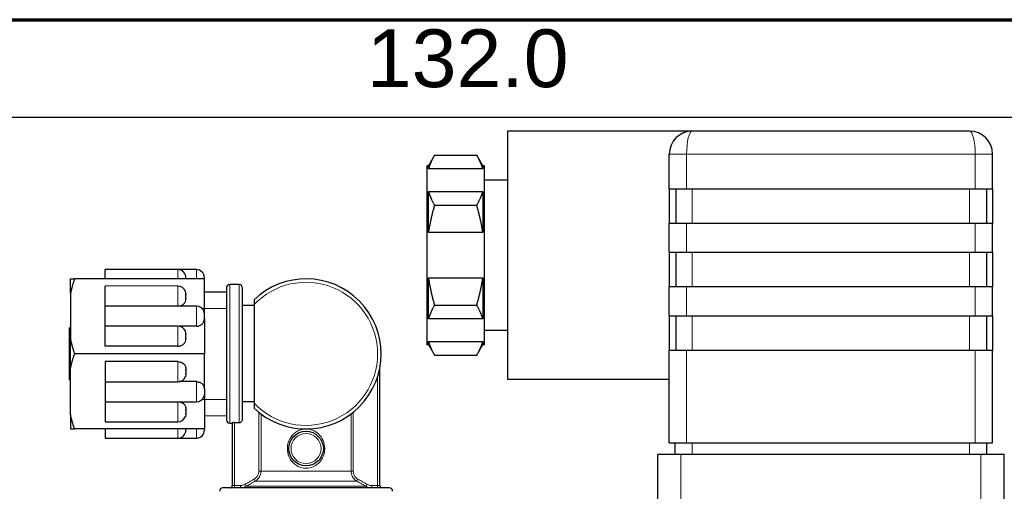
# Model space of a CAD drawing. Header units: millimetres. Extents: x 18 to 610, y -123 to 280.
# Tile 86 of 87: x 478 to 563, y 239 to 280. Entities that reach past the tile are written whole.
import ezdxf

# ---------------------------------------------------------------- set-up
doc = ezdxf.new("R2010")
doc.units = ezdxf.units.MM
doc.linetypes.add('SOLID', pattern=[0])
doc.styles.add('Arial', font='Arial.ttf', dxfattribs={"height": 5})
doc.dimstyles.get("Standard").update_dxf_attribs({"dimtxt": 5, "dimasz": 5, "dimexe": 0.18, "dimexo": 0.0625, "dimgap": 0.09, "dimtad": 0, "dimtih": 1, "dimtoh": 1, "dimdec": 4, "dimzin": 0, "dimdsep": 46, "dimtxsty": 'Arial', "dimcen": 0.09, "dimadec": 0, "dimazin": 0, "dimtfac": 1, "dimtdec": 4, "dimtofl": 0, "dimtmove": 0, "dimatfit": 3, "dimfxl": 0, "dimtolj": 1, "dimtzin": 0, "dimarcsym": 0})

# ---------------------------------------------------------------- blocks, each defined once
blk = doc.blocks.new('*D8')
at = {"color": 0, "lineweight": -2}
for p, q in [((450.688, 244.405), (450.688, 273.002)), ((582.688, 221.386), (582.688, 273.002)), ((455.688, 271.602), (577.688, 271.602))]:
    blk.add_line(p, q, dxfattribs=at)
at = {"color": 0}
for points in [[(455.688, 272.435), (455.688, 270.768), (450.688, 271.602)], [(577.688, 270.768), (577.688, 272.435), (582.688, 271.602)]]:
    blk.add_solid(points, dxfattribs=at)
at = {"layer": 'Defpoints', "color": 0}
for p in [(582.688, 271.602), (450.688, 244.405), (582.688, 221.386)]:
    blk.add_point(p, dxfattribs=at)
at = {"color": 0, "lineweight": 9, "insert": (516.688, 276.654), "char_height": 5, "attachment_point": 5, "style": 'Arial'}
blk.add_mtext('\\A1;132.0', dxfattribs=at)
blk = doc.blocks.new('BlockOfViews_5')
at = {"linetype": 'SOLID', "lineweight": 30}
for p, q in [((536.145, 270.386, -4.51), (520.145, 270.38, -4.154)), ((560.145, 270.386, 7.49), (536.145, 270.386, 7.49)), ((513.815, 268.296, -4.51), (513.289, 267.383, -4.32)), ((513.815, 268.296, -4.51), (517.475, 268.296, -4.51)), ((518, 267.383, -4.32), (517.475, 268.296, -4.51)), ((534.145, 265.386, 7.99), (534.145, 268.386, 7.99)), ((562.145, 265.386, 7.99), (562.145, 268.386, 7.99)), ((513.289, 267.383, -4.32), (513.145, 267.381, -4.254)), ((518, 267.107, -2.451), (513.289, 267.107, -2.451)), ((518.145, 267.381, -4.254), (518, 267.383, -4.32)), ((520.145, 266.136, -4.51), (518.145, 266.136, -4.51)), ((534.145, 265.386, 7.99), (534.145, 262.386, 7.99)), ((534.73, 265.386, 7.99), (534.73, 262.386, 7.99)), ((535.645, 265.386, 9.49), (560.645, 265.386, 9.49)), ((561.645, 262.386, 7.49), (561.645, 265.386, 7.49)), ((562.145, 265.386, 3.49), (562.145, 262.386, 3.49)), ((513.289, 265.155, 0.931), (518, 265.155, 0.931)), ((513.815, 263.966, 2.99), (517.475, 263.966, 2.99)), ((534.145, 259.886, 7.99), (534.145, 262.386, 7.99)), ((560.645, 262.386, 9.49), (535.645, 262.386, 9.49)), ((562.145, 259.886, 7.99), (562.145, 262.386, 7.99)), ((518, 261.588, 2.99), (513.289, 261.588, 2.99)), ((534.145, 259.886, 7.99), (534.145, 256.886, 7.99)), ((534.73, 259.886, 7.99), (534.73, 256.886, 7.99)), ((535.645, 259.886, 9.49), (560.645, 259.886, 9.49)), ((561.645, 256.886, 7.49), (561.645, 259.886, 7.49)), ((562.145, 259.886, 3.49), (562.145, 256.886, 3.49)), ((493.888, 257.586, -0.757), (482.637, 257.586, -0.757)), ((491.588, 258.386, -2.51), (485.288, 258.386, -2.51)), ((493.188, 258.386, -4.507), (491.588, 258.386, -4.508)), ((493.888, 254.529, 1.008), (493.888, 257.586, -0.757)), ((513.289, 257.683, 2.99), (518, 257.683, 2.99)), ((491.588, 256.968, -0.038), (485.288, 256.967, -0.102)), ((496.888, 257.086, -4.51), (496.088, 257.086, -4.51)), ((534.145, 254.386, 7.99), (534.145, 256.886, 7.99)), ((560.645, 256.886, 9.49), (535.645, 256.886, 9.49)), ((562.145, 254.386, 7.99), (562.145, 256.886, 7.99)), ((482.288, 256.341, -0.038), (482.288, 252.331, 2.277)), ((492.288, 256.261, 0.008), (492.288, 256.206, 0.04)), ((492.288, 255.948, 0.188), (492.288, 255.874, 0.231)), ((495.788, 256.436, -4.51), (493.888, 256.436, -4.51)), ((493.188, 255.235, 0.962), (485.288, 255.234, 0.898)), ((498.188, 255.286, -4.51), (497.188, 255.286, -4.51)), ((498.188, 255.351, 0.09), (498.188, 246.821, 0.09)), ((513.815, 255.305, 2.99), (517.475, 255.305, 2.99)), ((493.888, 254.142, 1.231), (493.888, 251.086, 2.996)), ((534.145, 254.386, 7.99), (534.145, 251.386, 7.99)), ((534.73, 254.386, 7.99), (534.73, 251.386, 7.99)), ((535.645, 254.386, 9.49), (560.645, 254.386, 9.49)), ((561.645, 251.386, 7.49), (561.645, 254.386, 7.49)), ((562.145, 254.386, 3.49), (562.145, 251.386, 3.49)), ((482.288, 253.355, -4.51), (482.188, 253.336, -4.51)), ((491.588, 253.503, 1.962), (485.288, 253.502, 1.898)), ((493.188, 253.487, 1.609), (491.71, 253.487, 1.609)), ((518, 254.117, 0.931), (513.289, 254.117, 0.931)), ((492.288, 252.797, 2.008), (492.288, 252.742, 2.04)), ((492.288, 252.484, 2.188), (492.288, 252.41, 2.231)), ((518.145, 253.136, -4.51), (520.145, 253.136, -4.51)), ((491.588, 251.755, 2.609), (485.288, 251.755, 2.609)), ((513.145, 251.886, -4.51), (513.289, 251.888, -4.32)), ((513.289, 252.164, -2.451), (518, 252.164, -2.451)), ((513.289, 251.888, -4.32), (513.815, 250.975, -4.51)), ((517.475, 250.975, -4.51), (518, 251.888, -4.32)), ((518, 251.888, -4.32), (518.145, 251.886, -4.51)), ((493.888, 251.086, 2.996), (482.637, 251.086, 2.996)), ((493.888, 248.029, 1.231), (493.888, 251.086, 2.996)), ((513.815, 250.975, -4.51), (517.475, 250.975, -4.51)), ((534.145, 243.386, 7.99), (534.145, 251.386, 7.99)), ((560.645, 251.386, 9.49), (535.645, 251.386, 9.49)), ((562.145, 243.386, 7.99), (562.145, 251.386, 7.99)), ((491.588, 250.416, 2.609), (485.288, 250.416, 2.609)), ((509.088, 239.686, -3.96), (509.088, 249.95, -3.96)), ((482.288, 245.831, -0.038), (482.288, 249.841, 2.277)), ((492.288, 249.687, 2.188), (492.288, 249.761, 2.231)), ((492.288, 249.374, 2.008), (492.288, 249.43, 2.04)), ((482.188, 248.836, -4.51), (482.288, 248.816, -4.51)), ((485.288, 248.669, 1.898), (491.588, 248.668, 1.962)), ((493.188, 248.684, 1.609), (491.71, 248.684, 1.609)), ((520.145, 248.886, -4.51), (534.145, 248.886, -4.51)), ((493.888, 247.642, 1.008), (493.888, 244.586, -0.757)), ((485.288, 246.937, 0.898), (493.188, 246.936, 0.962)), ((497.188, 246.953, -3.76), (498.188, 246.953, -3.76)), ((492.288, 246.223, 0.188), (492.288, 246.297, 0.231)), ((492.288, 245.91, 0.008), (492.288, 245.966, 0.04)), ((493.888, 245.737, -4.454), (495.788, 245.736, -4.51)), ((485.288, 245.205, -0.102), (491.588, 245.204, -0.038)), ((496.088, 245.086, -4.51), (496.288, 245.086, -4.51)), ((496.288, 245.111, -3.96), (496.288, 239.686, -3.96)), ((496.488, 245.133, -3.76), (496.888, 245.133, -3.76)), ((497.188, 245.435, -3.76), (497.188, 245.451, -3.76)), ((493.888, 244.586, -0.757), (482.637, 244.586, -0.757)), ((485.288, 243.786, -2.51), (491.588, 243.786, -2.51)), ((491.588, 243.786, -4.508), (493.188, 243.786, -4.507)), ((534.645, 242.386, 7.49), (534.645, 243.386, 7.49)), ((535.645, 243.386, 9.49), (560.645, 243.386, 9.49)), ((561.645, 242.386, 7.49), (561.645, 243.386, 7.49)), ((533.145, 238.386, 8.49), (533.145, 242.386, 8.49)), ((561.145, 242.386, 10.49), (535.145, 242.386, 10.49)), ((563.145, 238.386, 8.49), (563.145, 242.386, 8.49)), ((496.29, 239.686, -3.929), (496.271, 239.599, -3.925)), ((509.105, 239.599, -3.925), (509.087, 239.686, -3.944)), ((496.136, 239.491, -3.904), (496.089, 239.486, -3.928)), ((496.216, 239.529, -3.917), (496.136, 239.491, -3.904)), ((496.271, 239.599, -3.925), (496.216, 239.529, -3.917)), ((509.16, 239.529, -3.917), (509.105, 239.599, -3.925)), ((509.239, 239.491, -3.904), (509.16, 239.529, -3.917)), ((509.286, 239.486, -3.928), (509.239, 239.491, -3.904))]:
    blk.add_line(p, q, dxfattribs=at)
at = {"color": 196, "linetype": 'SOLID', "lineweight": 9}
for p, q in [((535.645, 265.386, 9.49), (535.645, 268.386, 9.49)), ((535.645, 268.386, 9.49), (560.645, 268.386, 9.49)), ((560.645, 265.386, 9.49), (560.645, 268.386, 9.49)), ((536.145, 262.386, 8.99), (536.145, 265.386, 8.99)), ((560.145, 262.386, 8.99), (560.145, 265.386, 8.99)), ((535.645, 259.886, 9.49), (535.645, 262.386, 9.49)), ((560.645, 259.886, 9.49), (560.645, 262.386, 9.49)), ((536.145, 256.886, 8.99), (536.145, 259.886, 8.99)), ((560.145, 256.886, 8.99), (560.145, 259.886, 8.99)), ((535.645, 254.386, 9.49), (535.645, 256.886, 9.49)), ((560.645, 254.386, 9.49), (560.645, 256.886, 9.49)), ((536.145, 251.386, 8.99), (536.145, 254.386, 8.99)), ((560.145, 251.386, 8.99), (560.145, 254.386, 8.99)), ((535.645, 243.386, 9.49), (535.645, 251.386, 9.49)), ((560.645, 243.386, 9.49), (560.645, 251.386, 9.49)), ((508.888, 249.134, -3.76), (508.888, 239.686, -3.76)), ((498.596, 246.035, -3.76), (498.596, 240.929, -3.76)), ((498.791, 240.929, -3.605), (498.791, 245.883, -3.605)), ((506.584, 245.883, -3.605), (506.584, 240.929, -3.605)), ((506.779, 240.929, -3.76), (506.779, 246.035, -3.76)), ((496.488, 239.686, -3.76), (496.488, 245.133, -3.76)), ((536.145, 242.386, 8.99), (536.145, 243.386, 8.99)), ((560.145, 242.386, 8.99), (560.145, 243.386, 8.99)), ((535.145, 238.386, 10.49), (535.145, 242.386, 10.49)), ((561.145, 238.386, 10.49), (561.145, 242.386, 10.49)), ((496.998, 239.686, -3.76), (496.488, 239.686, -3.76)), ((508.888, 239.686, -3.76), (508.377, 239.686, -3.76))]:
    blk.add_line(p, q, dxfattribs=at)
at = {"linetype": 'SOLID', "lineweight": 9}
for p, q in [((493.683, 255.024, 0.943), (495.788, 255.024, 0.943)), ((493.683, 247.147, 0.943), (495.788, 247.147, 0.943))]:
    blk.add_line(p, q, dxfattribs=at)
at = {"linetype": 'SOLID', "lineweight": 30}
blk.add_circle((502.688, 242.886, 0.29), 1.5, dxfattribs=at)
at = {"color": 196, "linetype": 'SOLID', "lineweight": 9, "extrusion": (0, 0, -1)}
blk.add_circle((-502.688, 242.886, -0.49), 1.3, dxfattribs=at)
at = {"linetype": 'SOLID', "lineweight": 30, "extrusion": (1, 0, 0)}
for centre, radius, start, end in [((259.636, -4.51, 520.145), 10.75, 1.89474, 180), ((259.636, -4.51, 513.145), 7.75, 1.89474, 180), ((259.636, -4.51, 518), 7.75, 1.40068, 15.40745), ((259.636, -4.51, 518), 7.75, 44.59255, 75.40745), ((257.386, -4.51, 493.888), 0.3, 343.26848, 33.89348), ((259.636, -4.51, 518), 7.75, 104.59255, 135.40745), ((259.636, -4.51, 518), 7.75, 164.59255, 178.59932), ((249.668, 1.946, 485.288), 1, 41.53695, 182.77043), ((249.668, 1.946, 492.288), 0.3, 71.81031, 168.18969), ((247.936, 0.946, 485.288), 1, 42.76628, 182.77043), ((247.936, 0.946, 493.888), 0.3, 71.81031, 168.18969), ((246.204, -0.054, 485.288), 1, 42.76628, 182.77044), ((251.086, -4.51, 482.288), 6.9, 139.60486, 160.39514), ((246.204, -0.054, 492.288), 0.3, 71.81031, 168.18969), ((244.786, -2.51, 485.288), 1, 101.53696, 180), ((244.786, -2.51, 492.288), 0.3, 131.81031, 196.875)]:
    blk.add_arc(centre, radius, start, end, dxfattribs=at)
at = {"color": 196, "linetype": 'SOLID', "lineweight": 9, "extrusion": (0, 1, 0)}
for centre, radius, start, end in [((-535.645, 7.99, 268.386), 1.5, 0, 90), ((-560.645, 7.99, 268.386), 1.5, 90, 180), ((-498.596, -3.56, 240.929), 0.2, 193.07289, 270)]:
    blk.add_arc(centre, radius, start, end, dxfattribs=at)
at = {"linetype": 'SOLID', "lineweight": 30, "extrusion": (-1, 0, 0)}
for centre, radius, start, end in [((-259.636, -4.51, -513.289), 7.75, 164.59255, 178.59932), ((-259.636, -4.51, -518.145), 7.75, 0, 178.10526), ((-259.636, -4.51, -513.289), 7.75, 104.59255, 135.40745), ((-251.086, -4.51, -482.288), 6.9, 139.60486, 160.39514), ((-257.386, -2.51, -485.288), 1, 101.53696, 180), ((-257.386, -2.51, -492.288), 0.3, 131.81031, 196.875), ((-259.636, -4.51, -513.289), 7.75, 44.59255, 75.40745), ((-255.968, -0.054, -485.288), 1, 42.76628, 182.77044), ((-251.086, -4.51, -497.188), 5.7, 7.56084, 181.5), ((-255.968, -0.054, -492.288), 0.3, 71.81031, 168.18969), ((-254.236, 0.946, -485.288), 1, 42.76628, 182.77043), ((-254.236, 0.946, -493.888), 0.3, 71.81031, 168.18969), ((-251.086, -4.51, -482.188), 2.25, 0, 180), ((-252.504, 1.946, -485.288), 1, 41.53695, 182.77043), ((-252.504, 1.946, -492.288), 0.3, 71.81031, 168.18969), ((-251.086, -4.51, -482.288), 6.9, 79.60486, 100.39514), ((-259.636, -4.51, -513.289), 7.75, 1.40068, 15.40745), ((-244.786, -4.51, -493.888), 0.3, 343.26848, 33.89348)]:
    blk.add_arc(centre, radius, start, end, dxfattribs=at)
at = {"linetype": 'SOLID', "lineweight": 30, "extrusion": (0, 1, 0)}
for centre, start, end in [((-535.645, 7.99, 265.386), 0, 90), ((-560.645, 7.99, 265.386), 90, 180), ((-535.645, 7.99, 259.886), 0, 90), ((-560.645, 7.99, 259.886), 90, 180), ((-535.645, 7.99, 254.386), 0, 90), ((-560.645, 7.99, 254.386), 90, 180), ((-535.645, 7.99, 243.386), 0, 90), ((-560.645, 7.99, 243.386), 90, 180)]:
    blk.add_arc(centre, 1.5, start, end, dxfattribs=at)
at = {"linetype": 'SOLID', "lineweight": 30, "extrusion": (0, -1, 0)}
for centre, radius, start, end in [((535.645, 7.99, -262.386), 1.5, 90, 180), ((560.645, 7.99, -262.386), 1.5, 0, 90), ((535.645, 7.99, -256.886), 1.5, 90, 180), ((560.645, 7.99, -256.886), 1.5, 0, 90), ((535.645, 7.99, -251.386), 1.5, 90, 180), ((560.645, 7.99, -251.386), 1.5, 0, 90), ((535.145, 8.49, -242.386), 2, 90, 180), ((561.145, 8.49, -242.386), 2, 0, 90)]:
    blk.add_arc(centre, radius, start, end, dxfattribs=at)
at = {"color": 196, "linetype": 'SOLID', "lineweight": 9, "extrusion": (1, 0, 0)}
for centre, radius, start, end in [((257.386, -2.51, 491.588), 1, 0, 78.46304), ((257.386, -4.51, 493.188), 1, 0.14348, 78.46304), ((255.968, -0.054, 491.588), 1, 0.93751, 137.10513), ((254.236, 0.946, 493.188), 1, 0.93751, 138.46305), ((252.504, 1.946, 491.588), 1, 0.93751, 138.46305), ((239.686, -3.56, 496.488), 0.2, 180, 270), ((239.686, -3.56, 496.998), 0.2, 180, 270), ((239.686, -3.56, 508.377), 0.2, 180, 270), ((239.686, -3.56, 508.888), 0.2, 180, 270)]:
    blk.add_arc(centre, radius, start, end, dxfattribs=at)
at = {"linetype": 'SOLID', "lineweight": 30}
for centre, radius, start, end in [((491.588, 257.686, -2.51), 0.7, 0.00058, 89.99692), ((493.182, 257.68, -4.509), 0.706, 0.47067, 89.52933), ((502.688, 251.086, -0.21), 6.5, 226.18694, 133.81306), ((491.585, 256.266, -0.134), 0.701, 19.97803, 89.75437), ((496.088, 256.786, -4.51), 0.3, 90.00682, 179.99318), ((496.888, 256.786, -4.51), 0.3, 359.99558, 89.9986), ((493.185, 254.534, 0.866), 0.701, 19.97592, 89.75724), ((491.585, 252.802, 1.866), 0.701, 19.97588, 89.75473), ((491.585, 249.369, 1.962), 0.701, 270.24821, 340.02294), ((493.185, 247.637, 0.962), 0.701, 270.24275, 340.02415), ((491.585, 245.905, -0.038), 0.701, 270.24527, 340.0241), ((496.101, 245.399, -4.51), 0.314, 182.4672, 267.53572), ((491.588, 244.486, -2.51), 0.7, 270.00104, 0.00021), ((493.182, 244.491, -4.507), 0.706, 270.47068, 359.52807), ((496.088, 239.686, -3.96), 0.2, 357.58906, 359.99999), ((495.503, 239.17, -4.51), 0.316, 92.75624, 177.24084), ((496.088, 239.686, -3.96), 0.2, 270, 272.2315), ((496.088, 239.686, -3.96), 0.2, 280.91411, 285.77283), ((496.088, 239.686, -3.96), 0.2, 306.16506, 313.13864), ((496.088, 239.686, -3.96), 0.2, 330.81857, 338.43646), ((509.888, 239.186, -4.51), 0.3, 0.00148, 89.99561)]:
    blk.add_arc(centre, radius, start, end, dxfattribs=at)
at = {"color": 196, "linetype": 'SOLID', "lineweight": 9, "extrusion": (1.62443e-32, 1.25101e-31, -1)}
blk.add_arc((-502.688, 251.086, -0.09), 6.2, 43.46402, 316.53598, dxfattribs=at)
at = {"linetype": 'SOLID', "lineweight": 30, "extrusion": (1, -1.36643e-15, 0)}
for start, end in [(0, 181.52542), (358.47458, 0)]:
    blk.add_arc((251.086, -4.51, 495.788), 5.7, start, end, dxfattribs=at)
at = {"color": 196, "linetype": 'SOLID', "lineweight": 9, "extrusion": (-1, 1.4803e-16, 0)}
blk.add_arc((-251.086, -4.51, -496.088), 6, 0, 180, dxfattribs=at)
at = {"color": 196, "linetype": 'SOLID', "lineweight": 9, "extrusion": (1, -1.4803e-16, 0)}
blk.add_arc((251.086, -4.51, 496.888), 6, 0, 172.81924, dxfattribs=at)
at = {"color": 196, "linetype": 'SOLID', "lineweight": 9, "extrusion": (-1, 0, 0)}
for centre, start, end in [((-249.668, 1.946, -491.588), 0.93751, 138.46305), ((-247.936, 0.946, -493.188), 0.93751, 138.46305), ((-246.204, -0.054, -491.588), 0.93751, 137.10513), ((-244.786, -2.51, -491.588), 0, 78.46304), ((-244.786, -4.51, -493.188), 0.14348, 78.46304)]:
    blk.add_arc(centre, 1, start, end, dxfattribs=at)
at = {"color": 196, "linetype": 'SOLID', "lineweight": 9, "extrusion": (-4.44089e-16, -1, 0)}
blk.add_arc((502.688, -4.51, -240.929), 4, 13.07289, 166.92711, dxfattribs=at)
at = {"color": 196, "linetype": 'SOLID', "lineweight": 9, "extrusion": (0, -1, 0)}
for centre, radius, start, end in [((506.779, -3.56, -240.929), 0.2, 193.07289, 270), ((502.688, -4.51, -239.62), 5.268, 10.19369, 169.80631)]:
    blk.add_arc(centre, radius, start, end, dxfattribs=at)
at = {"color": 196, "linetype": 'SOLID', "lineweight": 9, "extrusion": (1.53134e-16, -1, 0)}
blk.add_arc((496.488, -3.96, -239.686), 0.2, 90, 180, dxfattribs=at)
at = {"color": 196, "linetype": 'SOLID', "lineweight": 9, "extrusion": (0.869436, 0.494046, 1.097e-15)}
blk.add_arc((-37.256, -3.56, 550.93), 0.2, 185.07664, 270, dxfattribs=at)
at = {"color": 196, "linetype": 'SOLID', "lineweight": 9, "extrusion": (0.87068, 0.49185, -1.09213e-15)}
blk.add_arc((-35.865, -3.56, 551.921), 0.2, 185.92698, 270, dxfattribs=at)
at = {"color": 196, "linetype": 'SOLID', "lineweight": 9, "extrusion": (4.44089e-16, 1, 0)}
blk.add_arc((-502.688, -4.51, 240.063), 4.5, 11.91859, 168.08141, dxfattribs=at)
at = {"color": 196, "linetype": 'SOLID', "lineweight": 9, "extrusion": (0.87068, -0.49185, 0)}
blk.add_arc((458.63, -3.56, 323.438), 0.2, 185.92698, 270, dxfattribs=at)
at = {"color": 196, "linetype": 'SOLID', "lineweight": 9, "extrusion": (0.869436, -0.494046, 0)}
blk.add_arc((459.445, -3.56, 323.18), 0.2, 185.07664, 270, dxfattribs=at)
at = {"color": 196, "linetype": 'SOLID', "lineweight": 9, "extrusion": (-1.53134e-16, -1, 0)}
blk.add_arc((508.888, -3.96, -239.686), 0.2, 360, 90, dxfattribs=at)
at = {"linetype": 'SOLID', "lineweight": 30, "extrusion": (0, 0, -1)}
for start, end in [(358.85981, 359.99999), (330.80001, 337.92478), (306.06937, 312.88817), (281.52116, 285.78361), (270, 272.48161)]:
    blk.add_arc((-509.288, 239.686, 3.96), 0.2, start, end, dxfattribs=at)
at = {"linetype": 'SOLID', "lineweight": 30, "extrusion": (-4.44089e-16, -1, 0)}
blk.add_arc((502.688, -4.51, -239.486), 7.2, 0, 180, dxfattribs=at)
at = {"linetype": 'SOLID', "lineweight": 30, "extrusion": (0.242536, -6.46245e-16, 0.970143)}
blk.add_ellipse((536.145, 268.386, 7.49), major_axis=(-2, 0, 0.5), ratio=0.970143, start_param=4.712389, end_param=6.283185, dxfattribs=at)
at = {"color": 196, "linetype": 'SOLID', "lineweight": 9, "extrusion": (-0.970143, -6.46245e-16, -0.242536)}
blk.add_ellipse((536.145, 268.386, 7.49), major_axis=(-0.5, 0, 2), ratio=0.970143, start_param=0, end_param=1.570796, dxfattribs=at)
at = {"linetype": 'SOLID', "lineweight": 30, "extrusion": (-0.242536, -2.15415e-16, 0.970143)}
blk.add_ellipse((560.145, 268.386, 7.49), major_axis=(2, 0, 0.5), ratio=0.970143, start_param=0, end_param=1.570796, dxfattribs=at)
at = {"color": 196, "linetype": 'SOLID', "lineweight": 9, "extrusion": (0.970143, 0, -0.242536)}
blk.add_ellipse((560.145, 268.386, 7.49), major_axis=(0.5, 0, 2), ratio=0.970143, start_param=4.712389, end_param=6.283185, dxfattribs=at)
at = {"linetype": 'SOLID', "lineweight": 30}
for points, weights in [([(513.815, 268.296, -4.51), (513.452, 267.669, -3.423), (513.289, 267.107, -2.451)], [1.03410688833, 1.04556927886, 1.03496785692]), ([(518, 267.107, -2.451), (517.837, 267.669, -3.423), (517.475, 268.296, -4.51)], [1.03496785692, 1.04556927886, 1.03410688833]), ([(513.289, 265.155, 0.931), (513.452, 264.593, 1.904), (513.815, 263.966, 2.99)], [1.03496785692, 1.04556927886, 1.03410688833]), ([(517.475, 263.966, 2.99), (517.837, 264.593, 1.904), (518, 265.155, 0.931)], [1.03410688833, 1.04556927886, 1.03496785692]), ([(513.815, 263.966, 2.99), (513.452, 262.711, 2.99), (513.289, 261.588, 2.99)], [1.03410688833, 1.04556927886, 1.03496785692]), ([(518, 261.588, 2.99), (517.837, 262.711, 2.99), (517.475, 263.966, 2.99)], [1.03496785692, 1.04556927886, 1.03410688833]), ([(482.288, 257.586, -2.195), (482.421, 257.586, -1.506), (482.637, 257.586, -0.757)], [1, 1.01542290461, 1.0208149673]), ([(482.637, 257.586, -0.757), (482.421, 256.937, -0.383), (482.288, 256.341, -0.038)], [1.0208149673, 1.01542290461, 1]), ([(513.289, 257.683, 2.99), (513.452, 256.56, 2.99), (513.815, 255.305, 2.99)], [1.03496785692, 1.04556927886, 1.03410688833]), ([(517.475, 255.305, 2.99), (517.837, 256.56, 2.99), (518, 257.683, 2.99)], [1.03410688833, 1.04556927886, 1.03496785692]), ([(513.815, 255.305, 2.99), (513.452, 254.678, 1.904), (513.289, 254.117, 0.931)], [1.03410688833, 1.04556927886, 1.03496785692]), ([(518, 254.117, 0.931), (517.837, 254.678, 1.904), (517.475, 255.305, 2.99)], [1.03496785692, 1.04556927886, 1.03410688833]), ([(482.288, 252.331, 2.277), (482.421, 251.734, 2.621), (482.637, 251.086, 2.996)], [1, 1.01542290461, 1.0208149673]), ([(513.289, 252.164, -2.451), (513.452, 251.603, -3.423), (513.815, 250.975, -4.51)], [1.03496785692, 1.04556927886, 1.03410688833]), ([(517.475, 250.975, -4.51), (517.837, 251.603, -3.423), (518, 252.164, -2.451)], [1.03410688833, 1.04556927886, 1.03496785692]), ([(482.288, 249.841, 2.277), (482.421, 250.437, 2.621), (482.637, 251.086, 2.996)], [1, 1.01542290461, 1.0208149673]), ([(482.637, 244.586, -0.757), (482.421, 245.234, -0.383), (482.288, 245.831, -0.038)], [1.0208149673, 1.01542290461, 1]), ([(482.288, 244.586, -2.195), (482.421, 244.586, -1.506), (482.637, 244.586, -0.757)], [1, 1.01542290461, 1.0208149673])]:
    blk.add_rational_spline(points, weights, degree=2, dxfattribs=at)
for points, knots in [([(491.745, 255.235, 0.6), (491.792, 255.245, 0.594), (491.838, 255.259, 0.586), (491.921, 255.293, 0.567), (491.966, 255.316, 0.553), (492.049, 255.371, 0.522), (492.086, 255.402, 0.503), (492.143, 255.461, 0.47), (492.168, 255.492, 0.452), (492.211, 255.559, 0.413), (492.229, 255.594, 0.393), (492.269, 255.693, 0.336), (492.284, 255.768, 0.292), (492.287, 255.854, 0.243), (492.288, 255.864, 0.237), (492.288, 255.874, 0.231)], [-1.1481497, -1.1481497, -1.1481497, -1.1481497, -1.015145, -1.015145, -0.8717609, -0.8717609, -0.7283768, -0.7283768, -0.607609, -0.607609, -0.4868412, -0.4868412, -0.2434206, -0.2434206, -0.2114162, -0.2114162, -0.2114162, -0.2114162]), ([(492.288, 256.261, 0.008), (492.288, 256.271, 0.002), (492.287, 256.281, -0.004), (492.284, 256.368, -0.054), (492.269, 256.443, -0.097), (492.239, 256.518, -0.141), (492.234, 256.528, -0.146), (492.23, 256.538, -0.152)], [-4.9817117, -4.9817117, -4.9817117, -4.9817117, -4.9497073, -4.9497073, -4.7062867, -4.7062867, -4.6716641, -4.6716641, -4.6716641, -4.6716641]), ([(498.188, 255.776, -0.21), (498.188, 255.776, -0.177), (498.188, 255.766, -0.138), (498.188, 255.734, -0.073), (498.188, 255.703, -0.038), (498.188, 255.635, 0.018), (498.188, 255.583, 0.045), (498.188, 255.481, 0.08), (498.188, 255.41, 0.09), (498.188, 255.351, 0.09)], [2.2020352, 2.2020352, 2.2020352, 2.2020352, 2.3012634, 2.3012634, 2.4193213, 2.4193213, 2.5655716, 2.5655716, 2.7440395, 2.7440395, 2.7440395, 2.7440395]), ([(493.188, 253.487, 1.609), (493.235, 253.487, 1.609), (493.286, 253.492, 1.607), (493.386, 253.511, 1.595), (493.435, 253.526, 1.587), (493.521, 253.56, 1.567), (493.566, 253.584, 1.553), (493.649, 253.639, 1.522), (493.686, 253.67, 1.503), (493.743, 253.729, 1.47), (493.768, 253.76, 1.452), (493.811, 253.827, 1.413), (493.829, 253.862, 1.393), (493.869, 253.961, 1.336), (493.884, 254.036, 1.292), (493.887, 254.122, 1.243), (493.888, 254.132, 1.237), (493.888, 254.142, 1.231)], [-3.894846, -3.894846, -3.894846, -3.894846, -3.753277, -3.753277, -3.611709, -3.611709, -3.468325, -3.468325, -3.324941, -3.324941, -3.204173, -3.204173, -3.083405, -3.083405, -2.839985, -2.839985, -2.80798, -2.80798, -2.80798, -2.80798]), ([(493.888, 254.529, 1.008), (493.888, 254.539, 1.002), (493.887, 254.549, 0.996), (493.884, 254.636, 0.946), (493.869, 254.711, 0.903), (493.839, 254.786, 0.859), (493.834, 254.796, 0.854), (493.83, 254.806, 0.848)], [-2.385148, -2.385148, -2.385148, -2.385148, -2.3531434, -2.3531434, -2.1097227, -2.1097227, -2.0751004, -2.0751004, -2.0751004, -2.0751004]), ([(492.288, 252.797, 2.008), (492.288, 252.807, 2.002), (492.287, 252.817, 1.996), (492.284, 252.903, 1.946), (492.269, 252.978, 1.903), (492.239, 253.054, 1.859), (492.234, 253.064, 1.854), (492.23, 253.074, 1.848)], [-4.9817118, -4.9817118, -4.9817118, -4.9817118, -4.9497073, -4.9497073, -4.7062867, -4.7062867, -4.6716642, -4.6716642, -4.6716642, -4.6716642]), ([(491.588, 251.755, 2.609), (491.635, 251.755, 2.609), (491.686, 251.76, 2.607), (491.786, 251.779, 2.595), (491.835, 251.794, 2.587), (491.921, 251.828, 2.567), (491.966, 251.852, 2.553), (492.049, 251.907, 2.522), (492.086, 251.938, 2.503), (492.143, 251.997, 2.47), (492.168, 252.028, 2.452), (492.211, 252.094, 2.413), (492.229, 252.129, 2.393), (492.269, 252.229, 2.336), (492.284, 252.304, 2.292), (492.287, 252.39, 2.243), (492.288, 252.4, 2.237), (492.288, 252.41, 2.231)], [-1.298282, -1.298282, -1.298282, -1.298282, -1.156714, -1.156714, -1.015145, -1.015145, -0.871761, -0.871761, -0.728377, -0.728377, -0.607609, -0.607609, -0.486841, -0.486841, -0.243421, -0.243421, -0.211416, -0.211416, -0.211416, -0.211416]), ([(491.588, 250.416, 2.609), (491.635, 250.416, 2.609), (491.686, 250.412, 2.607), (491.786, 250.392, 2.595), (491.835, 250.378, 2.587), (491.921, 250.343, 2.567), (491.966, 250.32, 2.553), (492.049, 250.265, 2.522), (492.086, 250.233, 2.503), (492.143, 250.174, 2.47), (492.168, 250.143, 2.452), (492.211, 250.077, 2.413), (492.229, 250.042, 2.393), (492.269, 249.943, 2.336), (492.284, 249.868, 2.292), (492.287, 249.781, 2.243), (492.288, 249.771, 2.237), (492.288, 249.761, 2.231)], [-1.298282, -1.298282, -1.298282, -1.298282, -1.156714, -1.156714, -1.015145, -1.015145, -0.871761, -0.871761, -0.728377, -0.728377, -0.607609, -0.607609, -0.486841, -0.486841, -0.243421, -0.243421, -0.211416, -0.211416, -0.211416, -0.211416]), ([(492.288, 249.374, 2.008), (492.288, 249.364, 2.002), (492.287, 249.354, 1.996), (492.284, 249.268, 1.946), (492.269, 249.193, 1.903), (492.239, 249.117, 1.859), (492.234, 249.107, 1.854), (492.23, 249.098, 1.848)], [-4.9817118, -4.9817118, -4.9817118, -4.9817118, -4.9497073, -4.9497073, -4.7062867, -4.7062867, -4.6716642, -4.6716642, -4.6716642, -4.6716642]), ([(493.188, 248.684, 1.609), (493.235, 248.684, 1.609), (493.286, 248.68, 1.607), (493.386, 248.66, 1.595), (493.435, 248.646, 1.587), (493.521, 248.611, 1.567), (493.566, 248.588, 1.553), (493.649, 248.533, 1.522), (493.686, 248.501, 1.503), (493.743, 248.442, 1.47), (493.768, 248.411, 1.452), (493.811, 248.345, 1.413), (493.829, 248.31, 1.393), (493.869, 248.211, 1.336), (493.884, 248.136, 1.292), (493.887, 248.049, 1.243), (493.888, 248.039, 1.237), (493.888, 248.029, 1.231)], [-3.894846, -3.894846, -3.894846, -3.894846, -3.753277, -3.753277, -3.611709, -3.611709, -3.468325, -3.468325, -3.324941, -3.324941, -3.204173, -3.204173, -3.083405, -3.083405, -2.839985, -2.839985, -2.80798, -2.80798, -2.80798, -2.80798]), ([(493.888, 247.642, 1.008), (493.888, 247.632, 1.002), (493.887, 247.622, 0.996), (493.884, 247.536, 0.946), (493.869, 247.461, 0.903), (493.839, 247.385, 0.859), (493.834, 247.375, 0.854), (493.83, 247.366, 0.848)], [-2.385148, -2.385148, -2.385148, -2.385148, -2.3531434, -2.3531434, -2.1097227, -2.1097227, -2.0751004, -2.0751004, -2.0751004, -2.0751004]), ([(491.745, 246.936, 0.6), (491.792, 246.927, 0.594), (491.838, 246.912, 0.586), (491.921, 246.879, 0.567), (491.966, 246.855, 0.553), (492.049, 246.8, 0.522), (492.086, 246.769, 0.503), (492.143, 246.71, 0.47), (492.168, 246.679, 0.452), (492.211, 246.613, 0.413), (492.229, 246.578, 0.393), (492.269, 246.478, 0.336), (492.284, 246.403, 0.292), (492.287, 246.317, 0.243), (492.288, 246.307, 0.237), (492.288, 246.297, 0.231)], [-1.1481497, -1.1481497, -1.1481497, -1.1481497, -1.015145, -1.015145, -0.8717609, -0.8717609, -0.7283768, -0.7283768, -0.607609, -0.607609, -0.4868412, -0.4868412, -0.2434206, -0.2434206, -0.2114162, -0.2114162, -0.2114162, -0.2114162]), ([(498.188, 246.821, 0.09), (498.188, 246.761, 0.09), (498.188, 246.691, 0.08), (498.188, 246.588, 0.045), (498.188, 246.536, 0.018), (498.188, 246.468, -0.038), (498.188, 246.437, -0.073), (498.188, 246.405, -0.138), (498.188, 246.395, -0.177), (498.188, 246.395, -0.21)], [1.6600309, 1.6600309, 1.6600309, 1.6600309, 1.8384988, 1.8384988, 1.9847491, 1.9847491, 2.102807, 2.102807, 2.2020352, 2.2020352, 2.2020352, 2.2020352]), ([(492.288, 245.91, 0.008), (492.288, 245.9, 0.002), (492.287, 245.89, -0.004), (492.284, 245.804, -0.054), (492.269, 245.729, -0.097), (492.239, 245.653, -0.141), (492.234, 245.643, -0.146), (492.23, 245.634, -0.152)], [-4.9817117, -4.9817117, -4.9817117, -4.9817117, -4.9497073, -4.9497073, -4.7062867, -4.7062867, -4.6716641, -4.6716641, -4.6716641, -4.6716641]), ([(496.488, 245.133, -3.76), (496.462, 245.133, -3.76), (496.436, 245.132, -3.765), (496.386, 245.13, -3.785), (496.364, 245.128, -3.801), (496.328, 245.124, -3.836), (496.313, 245.121, -3.859), (496.293, 245.116, -3.908), (496.288, 245.113, -3.935), (496.288, 245.111, -3.96)], [-0.6040235, -0.6040235, -0.6040235, -0.6040235, -0.5285735, -0.5285735, -0.4531234, -0.4531234, -0.3774678, -0.3774678, -0.3018122, -0.3018122, -0.3018122, -0.3018122]), ([(496.888, 245.133, -3.76), (496.925, 245.133, -3.76), (496.968, 245.141, -3.76), (497.036, 245.17, -3.76), (497.073, 245.195, -3.76), (497.126, 245.247, -3.76), (497.15, 245.285, -3.76), (497.179, 245.354, -3.76), (497.188, 245.398, -3.76), (497.188, 245.435, -3.76)], [-1.7849736, -1.7849736, -1.7849736, -1.7849736, -1.6741898, -1.6741898, -1.5629584, -1.5629584, -1.4511534, -1.4511534, -1.338819, -1.338819, -1.338819, -1.338819])]:
    blk.add_open_spline(points, degree=3, knots=knots, dxfattribs=at)
at = {"color": 196, "linetype": 'SOLID', "lineweight": 9}
for points, knots in [([(502.688, 244.586, -0.51), (502.446, 244.586, -0.51), (502.203, 244.527, -0.533), (501.459, 244.152, -0.666), (501.095, 243.577, -0.84), (501.047, 242.403, -0.861), (501.3, 241.853, -0.734), (502.076, 241.242, -0.54), (502.559, 241.125, -0.487), (503.366, 241.294, -0.551), (503.699, 241.504, -0.632), (504.078, 241.983, -0.756), (504.188, 242.201, -0.801), (504.287, 242.581, -0.843), (504.307, 242.734, -0.852), (504.307, 242.886, -0.852)], [-6.853325, -6.853325, -6.853325, -6.853325, -6.204572, -6.204572, -4.630331, -4.630331, -3.216833, -3.216833, -1.99974, -1.99974, -1.007621, -1.007621, -0.387547, -0.387547, 0, 0, 0, 0]), ([(504.307, 242.886, -0.852), (504.307, 243.366, -0.852), (504.102, 243.838, -0.752), (503.475, 244.426, -0.577), (503.082, 244.586, -0.51), (502.688, 244.586, -0.51)], [-9.138108, -9.138108, -9.138108, -9.138108, -7.911956, -7.911956, -6.853325, -6.853325, -6.853325, -6.853325]), ([(498.596, 240.929, -3.76), (498.596, 240.834, -3.76), (498.579, 240.739, -3.76), (498.512, 240.564, -3.76), (498.464, 240.484, -3.76), (498.366, 240.37, -3.76), (498.323, 240.33, -3.76), (498.248, 240.274, -3.76), (498.218, 240.254, -3.76), (498.187, 240.236, -3.76)], [-0.8391722, -0.8391722, -0.8391722, -0.8391722, -0.5551447, -0.5551447, -0.2797241, -0.2797241, -0.1075862, -0.1075862, 0, 0, 0, 0]), ([(498.285, 240.063, -3.58), (498.323, 240.085, -3.582), (498.361, 240.11, -3.584), (498.454, 240.181, -3.588), (498.507, 240.23, -3.591), (498.628, 240.372, -3.597), (498.687, 240.473, -3.6), (498.769, 240.691, -3.604), (498.791, 240.811, -3.605), (498.791, 240.929, -3.605)], [0, 0, 0, 0, 0.1075862, 0.1075862, 0.2797241, 0.2797241, 0.5551447, 0.5551447, 0.8391722, 0.8391722, 0.8391722, 0.8391722]), ([(506.584, 240.929, -3.605), (506.584, 240.884, -3.605), (506.587, 240.839, -3.605), (506.603, 240.723, -3.604), (506.621, 240.652, -3.603), (506.686, 240.477, -3.6), (506.745, 240.376, -3.597), (506.896, 240.198, -3.589), (506.989, 240.121, -3.585), (507.091, 240.063, -3.58)], [0, 0, 0, 0, 0.1075936, 0.1075936, 0.2797434, 0.2797434, 0.555183, 0.555183, 0.8392301, 0.8392301, 0.8392301, 0.8392301]), ([(507.188, 240.236, -3.76), (507.106, 240.283, -3.76), (507.031, 240.344, -3.76), (506.909, 240.486, -3.76), (506.861, 240.567, -3.76), (506.809, 240.707, -3.76), (506.794, 240.764, -3.76), (506.781, 240.857, -3.76), (506.779, 240.893, -3.76), (506.779, 240.929, -3.76)], [-0.8392301, -0.8392301, -0.8392301, -0.8392301, -0.555183, -0.555183, -0.2797434, -0.2797434, -0.1075936, -0.1075936, 0, 0, 0, 0]), ([(497.404, 239.793, -3.76), (497.363, 239.769, -3.76), (497.319, 239.749, -3.76), (497.23, 239.718, -3.76), (497.185, 239.706, -3.76), (497.111, 239.693, -3.76), (497.082, 239.689, -3.76), (497.035, 239.686, -3.76), (497.017, 239.686, -3.76), (496.998, 239.686, -3.76)], [-0.4233952, -0.4233952, -0.4233952, -0.4233952, -0.2800922, -0.2800922, -0.1411317, -0.1411317, -0.0542814, -0.0542814, 0, 0, 0, 0]), ([(498.187, 240.236, -3.76), (498.098, 240.186, -3.76), (498.01, 240.136, -3.76), (497.836, 240.038, -3.76), (497.751, 239.989, -3.76), (497.612, 239.91, -3.76), (497.558, 239.88, -3.76), (497.471, 239.831, -3.76), (497.438, 239.812, -3.76), (497.404, 239.793, -3.76)], [0, 0, 0, 0, 0.3043719, 0.3043719, 0.5995205, 0.5995205, 0.7839883, 0.7839883, 0.8992807, 0.8992807, 0.8992807, 0.8992807]), ([(497.503, 239.62, -3.578), (497.536, 239.639, -3.578), (497.57, 239.658, -3.578), (497.656, 239.707, -3.578), (497.71, 239.737, -3.578), (497.849, 239.816, -3.579), (497.934, 239.865, -3.579), (498.108, 239.963, -3.58), (498.196, 240.013, -3.58), (498.285, 240.063, -3.58)], [-0.8992807, -0.8992807, -0.8992807, -0.8992807, -0.7839883, -0.7839883, -0.5995205, -0.5995205, -0.3043719, -0.3043719, 0, 0, 0, 0]), ([(507.091, 240.063, -3.58), (507.124, 240.044, -3.58), (507.157, 240.025, -3.58), (507.244, 239.976, -3.58), (507.298, 239.946, -3.58), (507.437, 239.867, -3.579), (507.522, 239.818, -3.579), (507.696, 239.72, -3.578), (507.784, 239.67, -3.578), (507.872, 239.62, -3.578)], [-0.8992807, -0.8992807, -0.8992807, -0.8992807, -0.7839883, -0.7839883, -0.5995205, -0.5995205, -0.3043719, -0.3043719, 0, 0, 0, 0]), ([(507.971, 239.793, -3.76), (507.883, 239.843, -3.76), (507.794, 239.893, -3.76), (507.621, 239.992, -3.76), (507.535, 240.04, -3.76), (507.396, 240.119, -3.76), (507.342, 240.149, -3.76), (507.255, 240.198, -3.76), (507.222, 240.217, -3.76), (507.188, 240.236, -3.76)], [0, 0, 0, 0, 0.3043719, 0.3043719, 0.5995205, 0.5995205, 0.7839883, 0.7839883, 0.8992807, 0.8992807, 0.8992807, 0.8992807]), ([(508.377, 239.686, -3.76), (508.329, 239.686, -3.76), (508.281, 239.69, -3.76), (508.188, 239.706, -3.76), (508.143, 239.718, -3.76), (508.072, 239.744, -3.76), (508.045, 239.755, -3.76), (508.003, 239.775, -3.76), (507.987, 239.784, -3.76), (507.971, 239.793, -3.76)], [-0.4233952, -0.4233952, -0.4233952, -0.4233952, -0.2800922, -0.2800922, -0.1411317, -0.1411317, -0.0542814, -0.0542814, 0, 0, 0, 0]), ([(496.998, 239.486, -3.56), (497.021, 239.486, -3.561), (497.043, 239.486, -3.561), (497.102, 239.49, -3.563), (497.138, 239.495, -3.564), (497.23, 239.511, -3.568), (497.286, 239.525, -3.57), (497.397, 239.565, -3.574), (497.451, 239.59, -3.576), (497.503, 239.62, -3.578)], [0, 0, 0, 0, 0.0542814, 0.0542814, 0.1411317, 0.1411317, 0.2800922, 0.2800922, 0.4233952, 0.4233952, 0.4233952, 0.4233952]), ([(507.872, 239.62, -3.578), (507.892, 239.608, -3.577), (507.912, 239.598, -3.576), (507.965, 239.572, -3.574), (507.998, 239.558, -3.573), (508.086, 239.526, -3.57), (508.142, 239.511, -3.568), (508.258, 239.491, -3.564), (508.317, 239.486, -3.562), (508.377, 239.486, -3.56)], [0, 0, 0, 0, 0.0542814, 0.0542814, 0.1411317, 0.1411317, 0.2800922, 0.2800922, 0.4233952, 0.4233952, 0.4233952, 0.4233952])]:
    blk.add_open_spline(points, degree=3, knots=knots, dxfattribs=at)
blk = doc.blocks.new('A21-m2')
at = {"color": 51, "linetype": 'SOLID', "lineweight": 70}
blk.add_line((23.099, 280.032), (609.821, 280.032), dxfattribs=at)

msp = doc.modelspace()

# ---------------------------------------------------------------- block references
for name in ['A21-m2', 'BlockOfViews_5']:
    msp.add_blockref(name, (0, 0))

# ---------------------------------------------------------------- dimensions: what is measured, and where the dimension line sits
at = {"lineweight": 9}
dim = msp.add_linear_dim(base=(582.688, 271.602), p1=(450.688, 244.405), p2=(582.688, 221.386), dimstyle='Standard', override={"dimtxt": 5, "dimasz": 5, "dimexe": 1.4, "dimexo": 0, "dimgap": 2.5, "dimtad": 1, "dimtih": 0, "dimtoh": 1, "dimdec": 1, "dimlfac": 1, "dimpost": '<>', "dimsah": 1, "dimse1": 0, "dimse2": 0, "dimtix": 1}, dxfattribs=at)
dim.commit()
dim.dimension.update_dxf_attribs({"geometry": '*D8', "text_midpoint": (516.688, 271.602), "dimtype": 160})

doc.saveas('drawing.dxf')
